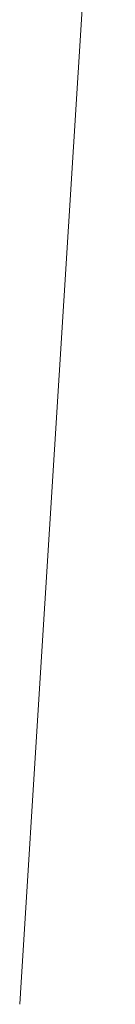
# Model space of a CAD drawing. Header units: inches. Extents: x 1931 to 3155, y 8338 to 8904.
# Tile 1 of 45: x 1942 to 1966, y 8366 to 8614. Entities that reach past the tile are written whole.
import ezdxf

# ---------------------------------------------------------------- set-up
doc = ezdxf.new("R2010")
doc.units = ezdxf.units.IN
doc.header["$MEASUREMENT"] = 0
doc.layers.add('C-TOPO', color=7, linetype='Continuous', lineweight=9)

msp = doc.modelspace()

# ---------------------------------------------------------------- linework, layer by layer
at = {"layer": 'C-TOPO'}
for p, q in [((1947.37, 8448.44), (1966.17, 8749.35)), ((1958.67, 8629.32), (1947.37, 8448.44)), ((1947.37, 8448.44), (1942.42, 8369.17)), ((1942.42, 8369.17), (1947.37, 8448.44)), ((1942.42, 8369.17), (1942.25, 8366.38)), ((1942.25, 8366.38), (1942.42, 8369.17))]:
    msp.add_line(p, q, dxfattribs=at)

doc.saveas('drawing.dxf')
